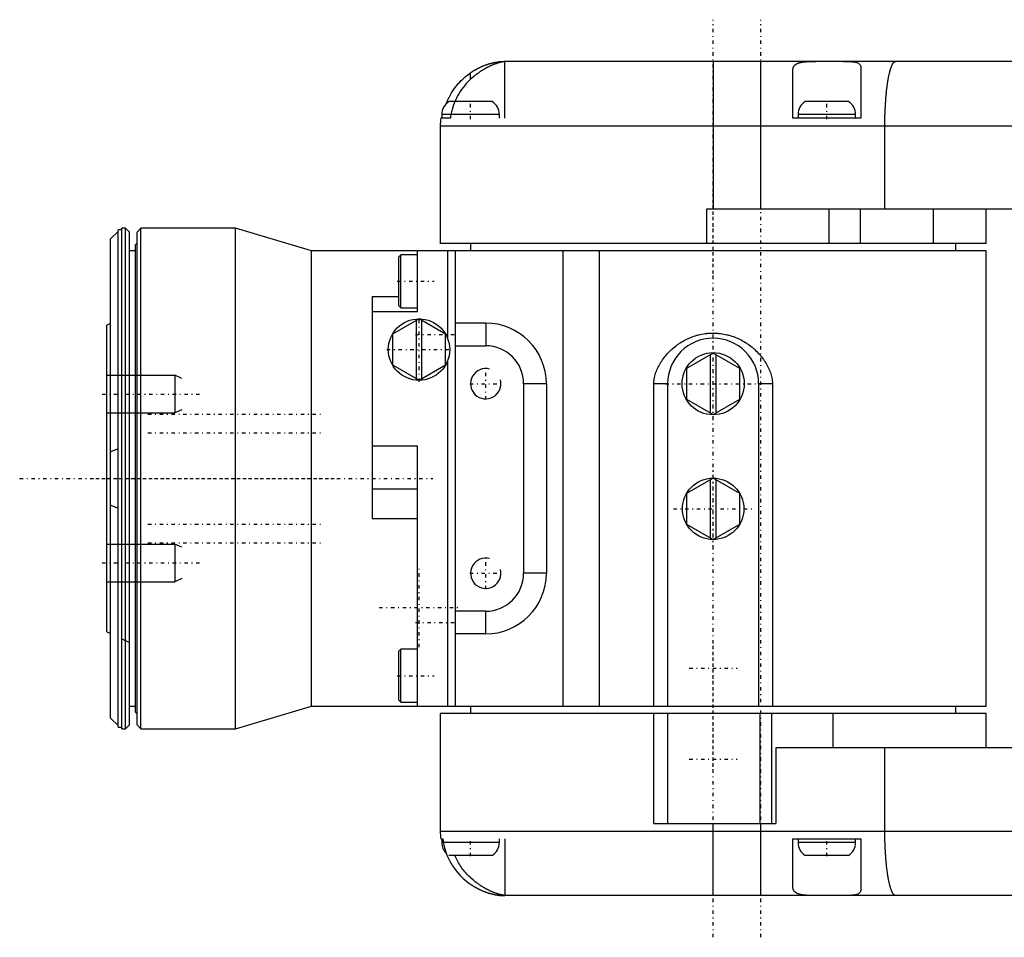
# Model space of a CAD drawing. Extents: x -584 to 223, y -128 to 128.
# Tile 1 of 9: x -584 to -455, y -60 to 61. Entities that reach past the tile are written whole.
import ezdxf

# ---------------------------------------------------------------- set-up
doc = ezdxf.new("R2010")
doc.units = 0
doc.linetypes.add('CENTER', pattern=[1.5, 0.45, -0.5, 0.05, -0.5])
for name, color, linetype in [('AM_0', 7, 'CONTINUOUS'), ('AM_10', 7, 'CONTINUOUS'), ('AM_7', 7, 'CENTER')]:
    doc.layers.add(name, color=color, linetype=linetype)

msp = doc.modelspace()

# ---------------------------------------------------------------- linework, layer by layer
at = {"layer": 'AM_0', "color": 7, "linetype": 'CONTINUOUS'}
for p, q in [((-520.5, 47.5), (-520.5, 55)), ((-406.59, 55), (-520.5, 55)), ((-493, 55), (-493, 35.5)), ((-486.7, 35.5), (-486.7, 55)), ((-525, 52.64), (-525, 53.5)), ((-482.5, 47.5), (-482.5, 53.76)), ((-473.5, 54.17), (-473.5, 47.5)), ((-522.15, 49.7), (-527.85, 49.7)), ((-475.15, 49.7), (-480.85, 49.7)), ((-527.66, 47.5), (-528.94, 47.5)), ((-528.8, 48), (-528.8, 47.5)), ((-521.2, 48), (-528.8, 48)), ((-521.2, 47.5), (-521.2, 48)), ((-473.5, 47.5), (-482.5, 47.5)), ((-481.8, 48), (-481.8, 47.5)), ((-474.2, 48), (-481.8, 48)), ((-474.2, 47.5), (-474.2, 48)), ((-529, 46.5), (-529, 31)), ((-529, 46.5), (-408.21, 46.5)), ((-470.35, 35.5), (-470.35, 46.5)), ((-493.89, 35.5), (-493.89, 31)), ((-404.08, 35.5), (-493.89, 35.5)), ((-477.71, 31), (-477.71, 35.5)), ((-473.56, 31), (-473.56, 35.5)), ((-463.98, 35.5), (-463.98, 31)), ((-457, 31), (-457, 35.5)), ((-571.5, 32.57), (-572.5, 31.6)), ((-571, 32.8), (-571.5, 32.8)), ((-571.5, -32.8), (-571.5, 32.8)), ((-570.5, 33), (-571, 33)), ((-571, -33), (-571, 33)), ((-570, 32.5), (-570.5, 33)), ((-570.5, -33), (-570.5, 33)), ((-570, -32.5), (-570, 32.5)), ((-568.5, 33), (-569, 32.5)), ((-569, -32.5), (-569, 32.5)), ((-556, 33), (-568.5, 33)), ((-568.5, -33), (-568.5, 33)), ((-546, 30), (-556, 33)), ((-556, -33), (-556, 33)), ((-572.5, -31.6), (-572.5, 31.6)), ((-569.2, 30), (-570, 30)), ((-569, 31), (-569.2, 30.8)), ((-569.2, -30.8), (-569.2, 30.8)), ((-457, 30), (-546, 30)), ((-546, -30), (-546, 30)), ((-532, 22.04), (-532, 30)), ((-457, 31), (-529, 31)), ((-528, 18.4), (-528, 30)), ((-527, -30), (-527, 30)), ((-525, 31), (-525, 30)), ((-512.8, -30), (-512.8, 30)), ((-508.01, -30), (-508.01, 30)), ((-461, 30), (-461, 31)), ((-457, -30), (-457, 30)), ((-534.2, 29.5), (-534.45, 29.25)), ((-534.45, 22.75), (-534.45, 29.25)), ((-532, 29.5), (-534.2, 29.5)), ((-534.2, 22.5), (-534.2, 29.5)), ((-538, 24), (-534.45, 24)), ((-538, 24), (-538, -5.29)), ((-534.45, 22.75), (-534.2, 22.5)), ((-534.2, 22.5), (-532, 22.5)), ((-538, 22.04), (-532, 22.04)), ((-531.8, 21.04), (-535.3, 19.02)), ((-532.15, 13.16), (-532.15, 20.84)), ((-528.3, 19.02), (-531.8, 21.04)), ((-531.45, 20.84), (-531.45, 13.16)), ((-572.5, 20.44), (-573, 20.2)), ((-573, -20.2), (-573, 20.2)), ((-523, 20.5), (-527, 20.5)), ((-523, 20.5), (-523, 17.5)), ((-535.3, 19.02), (-535.3, 14.98)), ((-528.3, 14.98), (-528.3, 19.02)), ((-527, 17.5), (-523, 17.5)), ((-528, -30), (-528, 15.6)), ((-493, 16.54), (-496.5, 14.52)), ((-493.35, 8.66), (-493.35, 16.34)), ((-489.5, 14.52), (-493, 16.54)), ((-492.65, 16.34), (-492.65, 8.66)), ((-535.3, 14.98), (-531.8, 12.96)), ((-531.8, 12.96), (-528.3, 14.98)), ((-496.5, 14.52), (-496.5, 10.48)), ((-489.5, 10.48), (-489.5, 14.52)), ((-518, 12.5), (-518, -12.5)), ((-515, 12.5), (-518, 12.5)), ((-515, 12.5), (-515, -12.5)), ((-500.83, -30), (-500.83, 12.5)), ((-499, 12.5), (-500.83, 12.5)), ((-499, 12.5), (-499, -30)), ((-487, 12.5), (-487, -30)), ((-485.17, 12.5), (-487, 12.5)), ((-485.17, 12.5), (-485.17, -30)), ((-496.5, 10.48), (-493, 8.46)), ((-493, 8.46), (-489.5, 10.48)), ((-573, 8.64), (-572.99, 8.64)), ((-538, 4.29), (-532, 4.29)), ((-532, -30), (-532, 4.29)), ((-493, 0.04), (-496.5, -1.98)), ((-489.5, -1.98), (-493, 0.04)), ((-493.35, -7.84), (-493.35, -0.16)), ((-492.65, -0.16), (-492.65, -7.84)), ((-538, -1.35), (-532, -1.35)), ((-496.5, -1.98), (-496.5, -6.02)), ((-489.5, -6.02), (-489.5, -1.98)), ((-538, -5.29), (-532, -5.29)), ((-496.5, -6.02), (-493, -8.04)), ((-493, -8.04), (-489.5, -6.02)), ((-572.99, -8.64), (-573, -8.64)), ((-515, -12.5), (-518, -12.5)), ((-523, -17.5), (-527, -17.5)), ((-523, -20.5), (-523, -17.5)), ((-573, -20.2), (-572.5, -20.44)), ((-523, -20.5), (-527, -20.5)), ((-571, -21.15), (-570, -21.62)), ((-534.2, -22.5), (-534.45, -22.75)), ((-534.45, -29.25), (-534.45, -22.75)), ((-532, -22.5), (-534.2, -22.5)), ((-534.2, -29.5), (-534.2, -22.5)), ((-534.45, -29.25), (-534.2, -29.5)), ((-534.2, -29.5), (-532, -29.5)), ((-570, -30), (-569.2, -30)), ((-569.2, -30.8), (-569, -31)), ((-556, -33), (-546, -30)), ((-546, -30), (-457, -30)), ((-529, -31), (-529, -46.5)), ((-457, -31), (-529, -31)), ((-525, -30), (-525, -31)), ((-500.83, -45.5), (-500.83, -31)), ((-499, -31), (-499, -45.5)), ((-486.83, -31), (-486.83, -45.5)), ((-485.31, -31), (-485.31, -45.5)), ((-477.22, -31), (-477.22, -35.5)), ((-461, -31), (-461, -30)), ((-457, -35.5), (-457, -31)), ((-572.5, -31.6), (-571.5, -32.57)), ((-571.5, -32.8), (-571, -32.8)), ((-571, -33), (-570.5, -33)), ((-570.5, -33), (-570, -32.5)), ((-569, -32.5), (-568.5, -33)), ((-568.5, -33), (-556, -33)), ((-404, -35.5), (-484.73, -35.5)), ((-484.73, -35.5), (-484.73, -45.5)), ((-470.35, -46.5), (-470.35, -35.5)), ((-529, -46.5), (-408.21, -46.5)), ((-500.83, -45.5), (-484.73, -45.5)), ((-493, -55), (-493, -45.5)), ((-486.7, -55), (-486.7, -45.5)), ((-528.94, -47.5), (-528.66, -47.5)), ((-528.8, -47.5), (-528.8, -48)), ((-521.2, -48), (-528.8, -48)), ((-521.2, -48), (-521.2, -47.5)), ((-520.5, -47.5), (-520.5, -55)), ((-482.5, -53.76), (-482.5, -47.5)), ((-482.5, -47.5), (-473.5, -47.5)), ((-481.8, -47.5), (-481.8, -48)), ((-474.2, -48), (-481.8, -48)), ((-474.2, -48), (-474.2, -47.5)), ((-473.5, -47.5), (-473.5, -54.17)), ((-522.15, -49.7), (-527.85, -49.7)), ((-475.15, -49.7), (-480.85, -49.7)), ((-406.59, -55), (-520.5, -55))]:
    msp.add_line(p, q, dxfattribs=at)
for points in [[(-525, 53.5, 0), (-524.97, 53.52, 0), (-524.91, 53.56, 0), (-524.86, 53.6, 0), (-524.83, 53.62, 0), (-524.8, 53.64, 0), (-524.74, 53.67, 0), (-524.69, 53.71, 0), (-524.63, 53.75, 0), (-524.57, 53.78, 0), (-524.51, 53.82, 0), (-524.48, 53.83, 0), (-524.45, 53.85, 0), (-524.39, 53.89, 0), (-524.33, 53.92, 0), (-524.27, 53.95, 0), (-524.22, 53.98, 0), (-524.16, 54.02, 0), (-524.13, 54.03, 0), (-524.1, 54.05, 0), (-524.04, 54.08, 0), (-523.98, 54.11, 0), (-523.95, 54.13, 0), (-523.92, 54.14, 0), (-523.86, 54.17, 0), (-523.8, 54.2, 0), (-523.77, 54.21, 0), (-523.74, 54.23, 0), (-523.68, 54.26, 0), (-523.62, 54.28, 0), (-523.56, 54.31, 0), (-523.5, 54.34, 0), (-523.44, 54.36, 0), (-523.41, 54.37, 0), (-523.38, 54.39, 0), (-523.32, 54.41, 0), (-523.26, 54.44, 0), (-523.2, 54.46, 0), (-523.15, 54.48, 0), (-523.09, 54.5, 0), (-523.06, 54.51, 0), (-523.03, 54.53, 0), (-522.97, 54.55, 0), (-522.91, 54.57, 0), (-522.86, 54.59, 0), (-522.8, 54.61, 0), (-522.74, 54.63, 0), (-522.71, 54.64, 0), (-522.68, 54.64, 0), (-522.63, 54.66, 0), (-522.57, 54.68, 0), (-522.52, 54.7, 0), (-522.46, 54.71, 0), (-522.41, 54.73, 0), (-522.38, 54.73, 0), (-522.35, 54.74, 0), (-522.3, 54.76, 0), (-522.25, 54.77, 0), (-522.2, 54.78, 0), (-522.14, 54.8, 0), (-522.09, 54.81, 0), (-522.07, 54.81, 0), (-522.04, 54.82, 0), (-521.99, 54.83, 0), (-521.94, 54.84, 0), (-521.92, 54.85, 0), (-521.89, 54.85, 0), (-521.84, 54.86, 0), (-521.8, 54.87, 0), (-521.77, 54.88, 0), (-521.75, 54.88, 0), (-521.7, 54.89, 0), (-521.66, 54.9, 0), (-521.61, 54.91, 0), (-521.57, 54.91, 0), (-521.52, 54.92, 0), (-521.5, 54.92, 0), (-521.48, 54.93, 0), (-521.44, 54.93, 0), (-521.4, 54.94, 0), (-521.36, 54.94, 0), (-521.32, 54.95, 0), (-521.28, 54.95, 0), (-521.26, 54.96, 0), (-521.24, 54.96, 0), (-521.21, 54.96, 0), (-521.17, 54.97, 0), (-521.14, 54.97, 0), (-521.1, 54.97, 0), (-521.07, 54.97, 0), (-521.05, 54.98, 0), (-521.03, 54.98, 0), (-521, 54.98, 0), (-520.97, 54.98, 0), (-520.94, 54.98, 0), (-520.91, 54.99, 0), (-520.89, 54.99, 0), (-520.87, 54.99, 0), (-520.86, 54.99, 0), (-520.83, 54.99, 0), (-520.81, 54.99, 0), (-520.78, 54.99, 0), (-520.76, 54.99, 0), (-520.74, 55, 0), (-520.73, 55, 0), (-520.72, 55, 0), (-520.7, 55, 0), (-520.68, 55, 0), (-520.67, 55, 0), (-520.66, 55, 0), (-520.64, 55, 0), (-520.62, 55, 0), (-520.62, 55, 0), (-520.61, 55, 0), (-520.59, 55, 0), (-520.58, 55, 0), (-520.57, 55, 0), (-520.56, 55, 0), (-520.55, 55, 0), (-520.54, 55, 0), (-520.54, 55, 0), (-520.53, 55, 0), (-520.52, 55, 0), (-520.52, 55, 0), (-520.51, 55, 0), (-520.51, 55, 0), (-520.5, 55, 0), (-520.5, 55, 0), (-520.5, 55, 0), (-520.5, 55, 0), (-520.5, 55, 0)], [(-520.5, 54.99, 0), (-520.5, 54.99, 0), (-520.5, 54.99, 0), (-520.5, 54.99, 0), (-520.51, 54.99, 0), (-520.51, 54.99, 0), (-520.51, 54.98, 0), (-520.52, 54.98, 0), (-520.52, 54.98, 0), (-520.53, 54.98, 0), (-520.54, 54.98, 0), (-520.55, 54.98, 0), (-520.55, 54.98, 0), (-520.56, 54.97, 0), (-520.57, 54.97, 0), (-520.59, 54.97, 0), (-520.6, 54.97, 0), (-520.62, 54.97, 0), (-520.63, 54.96, 0), (-520.63, 54.96, 0), (-520.65, 54.96, 0), (-520.67, 54.96, 0), (-520.68, 54.95, 0), (-520.69, 54.95, 0), (-520.71, 54.95, 0), (-520.73, 54.94, 0), (-520.74, 54.94, 0), (-520.76, 54.94, 0), (-520.78, 54.94, 0), (-520.8, 54.93, 0), (-520.83, 54.93, 0), (-520.86, 54.92, 0), (-520.89, 54.91, 0), (-520.9, 54.91, 0), (-520.91, 54.91, 0), (-520.94, 54.9, 0), (-520.98, 54.89, 0), (-521.01, 54.89, 0), (-521.04, 54.88, 0), (-521.07, 54.87, 0), (-521.09, 54.87, 0), (-521.11, 54.86, 0), (-521.15, 54.85, 0), (-521.18, 54.84, 0), (-521.22, 54.83, 0), (-521.26, 54.82, 0), (-521.3, 54.81, 0), (-521.32, 54.8, 0), (-521.34, 54.8, 0), (-521.38, 54.79, 0), (-521.42, 54.77, 0), (-521.46, 54.76, 0), (-521.51, 54.75, 0), (-521.55, 54.73, 0), (-521.57, 54.72, 0), (-521.59, 54.72, 0), (-521.64, 54.7, 0), (-521.69, 54.69, 0), (-521.73, 54.67, 0), (-521.78, 54.65, 0), (-521.83, 54.63, 0), (-521.85, 54.62, 0), (-521.88, 54.62, 0), (-521.93, 54.6, 0), (-521.98, 54.58, 0), (-522, 54.57, 0), (-522.03, 54.56, 0), (-522.08, 54.53, 0), (-522.13, 54.51, 0), (-522.16, 54.5, 0), (-522.18, 54.49, 0), (-522.23, 54.47, 0), (-522.29, 54.44, 0), (-522.34, 54.42, 0), (-522.4, 54.4, 0), (-522.45, 54.37, 0), (-522.48, 54.36, 0), (-522.5, 54.34, 0), (-522.56, 54.32, 0), (-522.61, 54.29, 0), (-522.67, 54.26, 0), (-522.73, 54.23, 0), (-522.78, 54.21, 0), (-522.81, 54.19, 0), (-522.84, 54.18, 0), (-522.9, 54.15, 0), (-522.95, 54.11, 0), (-523.01, 54.08, 0), (-523.07, 54.05, 0), (-523.12, 54.02, 0), (-523.15, 54, 0), (-523.18, 53.99, 0), (-523.24, 53.95, 0), (-523.3, 53.92, 0), (-523.35, 53.88, 0), (-523.41, 53.85, 0), (-523.47, 53.81, 0), (-523.5, 53.79, 0), (-523.53, 53.77, 0), (-523.58, 53.74, 0), (-523.64, 53.7, 0), (-523.7, 53.66, 0), (-523.76, 53.62, 0), (-523.81, 53.58, 0), (-523.84, 53.56, 0), (-523.87, 53.54, 0), (-523.93, 53.5, 0), (-523.98, 53.46, 0), (-524.01, 53.44, 0), (-524.04, 53.42, 0), (-524.1, 53.38, 0), (-524.15, 53.34, 0), (-524.18, 53.32, 0), (-524.21, 53.3, 0), (-524.27, 53.25, 0), (-524.32, 53.21, 0), (-524.38, 53.17, 0), (-524.43, 53.12, 0), (-524.49, 53.08, 0), (-524.52, 53.06, 0), (-524.54, 53.03, 0), (-524.6, 52.99, 0), (-524.65, 52.94, 0), (-524.84, 52.78, 0), (-525, 52.64, 0)], [(-482.5, 53.76, 0), (-482.5, 53.85, 0), (-482.48, 54, 0), (-482.46, 54.09, 0), (-482.45, 54.11, 0), (-482.45, 54.14, 0), (-482.44, 54.15, 0), (-482.44, 54.16, 0), (-482.43, 54.18, 0), (-482.42, 54.21, 0), (-482.42, 54.22, 0), (-482.41, 54.23, 0), (-482.4, 54.25, 0), (-482.39, 54.27, 0), (-482.39, 54.28, 0), (-482.38, 54.29, 0), (-482.37, 54.32, 0), (-482.36, 54.34, 0), (-482.35, 54.36, 0), (-482.33, 54.38, 0), (-482.32, 54.4, 0), (-482.31, 54.41, 0), (-482.31, 54.42, 0), (-482.29, 54.43, 0), (-482.27, 54.45, 0), (-482.26, 54.47, 0), (-482.24, 54.49, 0), (-482.22, 54.51, 0), (-482.22, 54.51, 0), (-482.21, 54.52, 0), (-482.19, 54.54, 0), (-482.17, 54.56, 0), (-482.15, 54.57, 0), (-482.13, 54.59, 0), (-482.11, 54.6, 0), (-482.1, 54.61, 0), (-482.09, 54.62, 0), (-482.07, 54.63, 0), (-482.04, 54.65, 0), (-482.02, 54.66, 0), (-482, 54.68, 0), (-481.97, 54.69, 0), (-481.96, 54.7, 0), (-481.95, 54.7, 0), (-481.92, 54.71, 0), (-481.9, 54.73, 0), (-481.87, 54.74, 0), (-481.84, 54.75, 0), (-481.82, 54.76, 0), (-481.8, 54.77, 0), (-481.79, 54.77, 0), (-481.76, 54.78, 0), (-481.73, 54.79, 0), (-481.71, 54.8, 0), (-481.7, 54.8, 0), (-481.67, 54.81, 0), (-481.64, 54.82, 0), (-481.62, 54.83, 0), (-481.61, 54.83, 0), (-481.58, 54.84, 0), (-481.54, 54.85, 0), (-481.51, 54.86, 0), (-481.48, 54.86, 0), (-481.44, 54.87, 0), (-481.43, 54.87, 0), (-481.41, 54.88, 0), (-481.37, 54.89, 0), (-481.34, 54.89, 0), (-481.3, 54.9, 0), (-481.27, 54.9, 0), (-481.23, 54.91, 0), (-481.21, 54.91, 0), (-481.19, 54.92, 0), (-481.15, 54.92, 0), (-481.12, 54.93, 0), (-481.08, 54.93, 0), (-481.04, 54.94, 0), (-481, 54.94, 0), (-480.98, 54.94, 0), (-480.96, 54.95, 0), (-480.92, 54.95, 0), (-480.88, 54.95, 0), (-480.83, 54.96, 0), (-480.79, 54.96, 0), (-480.75, 54.96, 0), (-480.73, 54.97, 0), (-480.71, 54.97, 0), (-480.67, 54.97, 0), (-480.62, 54.97, 0), (-480.58, 54.98, 0), (-480.53, 54.98, 0), (-480.49, 54.98, 0), (-480.47, 54.98, 0), (-480.45, 54.98, 0), (-480.4, 54.98, 0), (-480.35, 54.99, 0), (-480.33, 54.99, 0), (-480.31, 54.99, 0), (-480.26, 54.99, 0), (-480.22, 54.99, 0), (-480.19, 54.99, 0), (-480.17, 54.99, 0), (-480.12, 54.99, 0), (-480.07, 54.99, 0), (-480.03, 55, 0), (-479.98, 55, 0), (-479.93, 55, 0), (-479.91, 55, 0), (-479.88, 55, 0), (-479.83, 55, 0), (-479.78, 55, 0), (-479.73, 55, 0), (-479.68, 55, 0), (-479.63, 55, 0), (-479.61, 55, 0), (-479.58, 55, 0), (-479.53, 55, 0), (-479.48, 55, 0), (-479.46, 55, 0)], [(-475.86, 55, 0), (-475.74, 55, 0), (-475.5, 55, 0), (-475.28, 54.99, 0), (-475.17, 54.99, 0), (-475.07, 54.99, 0), (-474.86, 54.98, 0), (-474.67, 54.96, 0), (-474.49, 54.94, 0), (-474.33, 54.92, 0), (-474.18, 54.89, 0), (-474.11, 54.87, 0), (-474.04, 54.85, 0), (-473.92, 54.8, 0), (-473.81, 54.74, 0), (-473.72, 54.68, 0), (-473.65, 54.61, 0), (-473.59, 54.53, 0), (-473.56, 54.48, 0), (-473.54, 54.44, 0), (-473.52, 54.34, 0), (-473.5, 54.23, 0), (-473.5, 54.17, 0)], [(-470.35, 46.5, 0), (-470.35, 46.56, 0), (-470.35, 46.69, 0), (-470.35, 46.81, 0), (-470.35, 46.87, 0), (-470.35, 46.93, 0), (-470.34, 47.06, 0), (-470.34, 47.18, 0), (-470.34, 47.3, 0), (-470.34, 47.43, 0), (-470.34, 47.55, 0), (-470.34, 47.61, 0), (-470.33, 47.67, 0), (-470.33, 47.79, 0), (-470.33, 47.92, 0), (-470.32, 48.04, 0), (-470.32, 48.16, 0), (-470.32, 48.28, 0), (-470.31, 48.34, 0), (-470.31, 48.4, 0), (-470.31, 48.52, 0), (-470.3, 48.64, 0), (-470.3, 48.7, 0), (-470.3, 48.76, 0), (-470.29, 48.88, 0), (-470.28, 49, 0), (-470.28, 49.05, 0), (-470.28, 49.11, 0), (-470.27, 49.23, 0), (-470.27, 49.35, 0), (-470.26, 49.46, 0), (-470.25, 49.58, 0), (-470.24, 49.7, 0), (-470.24, 49.75, 0), (-470.24, 49.81, 0), (-470.23, 49.92, 0), (-470.22, 50.04, 0), (-470.21, 50.15, 0), (-470.2, 50.26, 0), (-470.19, 50.37, 0), (-470.19, 50.43, 0), (-470.18, 50.48, 0), (-470.17, 50.59, 0), (-470.16, 50.7, 0), (-470.15, 50.8, 0), (-470.14, 50.91, 0), (-470.13, 51.01, 0), (-470.12, 51.07, 0), (-470.12, 51.12, 0), (-470.11, 51.22, 0), (-470.1, 51.32, 0), (-470.08, 51.43, 0), (-470.07, 51.53, 0), (-470.06, 51.62, 0), (-470.05, 51.67, 0), (-470.05, 51.72, 0), (-470.03, 51.82, 0), (-470.02, 51.91, 0), (-470.01, 52.01, 0), (-469.99, 52.1, 0), (-469.98, 52.2, 0), (-469.97, 52.24, 0), (-469.97, 52.29, 0), (-469.95, 52.38, 0), (-469.94, 52.47, 0), (-469.93, 52.51, 0), (-469.92, 52.55, 0), (-469.91, 52.64, 0), (-469.89, 52.72, 0), (-469.88, 52.77, 0), (-469.88, 52.81, 0), (-469.86, 52.89, 0), (-469.85, 52.97, 0), (-469.83, 53.05, 0), (-469.81, 53.13, 0), (-469.8, 53.21, 0), (-469.79, 53.24, 0), (-469.78, 53.28, 0), (-469.76, 53.35, 0), (-469.75, 53.43, 0), (-469.73, 53.5, 0), (-469.71, 53.57, 0), (-469.7, 53.63, 0), (-469.69, 53.67, 0), (-469.68, 53.7, 0), (-469.66, 53.77, 0), (-469.64, 53.83, 0), (-469.62, 53.89, 0), (-469.61, 53.95, 0), (-469.59, 54.01, 0), (-469.58, 54.04, 0), (-469.57, 54.07, 0), (-469.55, 54.12, 0), (-469.53, 54.18, 0), (-469.51, 54.23, 0), (-469.49, 54.28, 0), (-469.48, 54.33, 0), (-469.47, 54.35, 0), (-469.46, 54.38, 0), (-469.44, 54.42, 0), (-469.42, 54.47, 0), (-469.4, 54.51, 0), (-469.38, 54.55, 0), (-469.36, 54.59, 0), (-469.35, 54.61, 0), (-469.34, 54.62, 0), (-469.32, 54.66, 0), (-469.3, 54.69, 0), (-469.29, 54.71, 0), (-469.28, 54.73, 0), (-469.26, 54.76, 0), (-469.24, 54.78, 0), (-469.23, 54.8, 0), (-469.22, 54.81, 0), (-469.2, 54.84, 0), (-469.18, 54.86, 0), (-469.16, 54.88, 0), (-469.14, 54.9, 0), (-469.12, 54.92, 0), (-469.11, 54.93, 0), (-469.1, 54.93, 0), (-469.08, 54.95, 0), (-469.05, 54.96, 0), (-469.03, 54.97, 0), (-469.01, 54.98, 0), (-468.99, 54.99, 0), (-468.98, 54.99, 0), (-468.97, 54.99, 0), (-468.95, 55, 0), (-468.93, 55, 0), (-468.92, 55, 0)], [(-528.19, 49.44, 0), (-528.14, 49.57, 0), (-528.03, 49.83, 0), (-527.92, 50.09, 0), (-527.85, 50.22, 0), (-527.79, 50.35, 0), (-527.65, 50.61, 0), (-527.5, 50.87, 0), (-527.34, 51.12, 0), (-527.17, 51.37, 0), (-527, 51.61, 0), (-526.9, 51.73, 0), (-526.81, 51.84, 0), (-526.62, 52.07, 0), (-526.43, 52.28, 0), (-526.23, 52.48, 0), (-526.03, 52.68, 0), (-525.82, 52.87, 0), (-525.71, 52.96, 0), (-525.6, 53.06, 0), (-525.36, 53.24, 0), (-525.12, 53.42, 0), (-525, 53.5, 0)], [(-525, 52.64, 0), (-525.12, 52.53, 0), (-525.34, 52.31, 0), (-525.56, 52.08, 0), (-525.67, 51.95, 0), (-525.77, 51.83, 0), (-525.98, 51.57, 0), (-526.18, 51.3, 0), (-526.37, 51.02, 0), (-526.55, 50.74, 0), (-526.72, 50.45, 0), (-526.79, 50.3, 0), (-526.87, 50.16, 0), (-527, 49.87, 0), (-527.12, 49.58, 0), (-527.24, 49.28, 0), (-527.34, 48.97, 0), (-527.44, 48.65, 0), (-527.48, 48.49, 0), (-527.52, 48.33, 0), (-527.59, 48, 0), (-527.64, 47.67, 0), (-527.66, 47.5, 0)], [(-500.83, 12.5, 0), (-500.83, 12.59, 0), (-500.82, 12.77, 0), (-500.8, 12.95, 0), (-500.79, 13.04, 0), (-500.77, 13.13, 0), (-500.74, 13.3, 0), (-500.7, 13.48, 0), (-500.65, 13.65, 0), (-500.6, 13.83, 0), (-500.54, 14, 0), (-500.51, 14.09, 0), (-500.48, 14.17, 0), (-500.41, 14.34, 0), (-500.34, 14.5, 0), (-500.26, 14.66, 0), (-500.17, 14.83, 0), (-500.09, 14.99, 0), (-500.04, 15.07, 0), (-499.99, 15.16, 0), (-499.89, 15.32, 0), (-499.78, 15.49, 0), (-499.73, 15.57, 0), (-499.67, 15.66, 0), (-499.55, 15.82, 0), (-499.42, 15.99, 0), (-499.36, 16.07, 0), (-499.29, 16.15, 0), (-499.15, 16.31, 0), (-499.01, 16.48, 0), (-498.86, 16.64, 0), (-498.71, 16.79, 0), (-498.55, 16.95, 0), (-498.47, 17.02, 0), (-498.39, 17.09, 0), (-498.22, 17.24, 0), (-498.05, 17.38, 0), (-497.88, 17.51, 0), (-497.7, 17.65, 0), (-497.52, 17.77, 0), (-497.43, 17.83, 0), (-497.34, 17.89, 0), (-497.15, 18.01, 0), (-496.96, 18.12, 0), (-496.76, 18.23, 0), (-496.57, 18.33, 0), (-496.37, 18.43, 0), (-496.27, 18.47, 0), (-496.17, 18.52, 0), (-495.96, 18.6, 0), (-495.76, 18.68, 0), (-495.55, 18.76, 0), (-495.34, 18.82, 0), (-495.13, 18.89, 0), (-495.02, 18.92, 0), (-494.91, 18.94, 0), (-494.7, 18.99, 0), (-494.48, 19.04, 0), (-494.26, 19.08, 0), (-494.04, 19.11, 0), (-493.82, 19.14, 0), (-493.71, 19.15, 0), (-493.6, 19.16, 0), (-493.38, 19.17, 0), (-493.16, 19.18, 0), (-493.04, 19.18, 0), (-492.93, 19.18, 0), (-492.71, 19.17, 0), (-492.49, 19.16, 0), (-492.38, 19.15, 0), (-492.27, 19.14, 0), (-492.05, 19.12, 0), (-491.83, 19.09, 0), (-491.61, 19.05, 0), (-491.39, 19.01, 0), (-491.18, 18.96, 0), (-491.07, 18.94, 0), (-490.96, 18.91, 0), (-490.75, 18.85, 0), (-490.54, 18.78, 0), (-490.33, 18.71, 0), (-490.12, 18.64, 0), (-489.92, 18.55, 0), (-489.81, 18.51, 0), (-489.71, 18.46, 0), (-489.51, 18.37, 0), (-489.32, 18.27, 0), (-489.12, 18.17, 0), (-488.93, 18.06, 0), (-488.74, 17.94, 0), (-488.65, 17.88, 0), (-488.56, 17.82, 0), (-488.37, 17.7, 0), (-488.19, 17.57, 0), (-488.02, 17.43, 0), (-487.85, 17.3, 0), (-487.68, 17.15, 0), (-487.6, 17.08, 0), (-487.51, 17.01, 0), (-487.35, 16.85, 0), (-487.2, 16.7, 0), (-487.05, 16.54, 0), (-486.9, 16.38, 0), (-486.76, 16.21, 0), (-486.69, 16.12, 0), (-486.62, 16.04, 0), (-486.48, 15.87, 0), (-486.36, 15.69, 0), (-486.3, 15.61, 0), (-486.24, 15.52, 0), (-486.13, 15.34, 0), (-486.02, 15.17, 0), (-485.97, 15.08, 0), (-485.92, 14.99, 0), (-485.82, 14.82, 0), (-485.73, 14.65, 0), (-485.65, 14.47, 0), (-485.58, 14.3, 0), (-485.51, 14.13, 0), (-485.48, 14.05, 0), (-485.44, 13.97, 0), (-485.39, 13.8, 0), (-485.34, 13.63, 0), (-485.29, 13.46, 0), (-485.25, 13.29, 0), (-485.22, 13.11, 0), (-485.21, 13.03, 0), (-485.2, 12.94, 0), (-485.18, 12.76, 0), (-485.17, 12.59, 0), (-485.17, 12.5, 0)], [(-572.5, 3.52, 0), (-572.34, 3.6, 0), (-572, 3.74, 0), (-571.67, 3.85, 0), (-571.5, 3.89, 0)], [(-571.5, -3.89, 0), (-571.67, -3.85, 0), (-572, -3.74, 0), (-572.34, -3.6, 0), (-572.5, -3.52, 0)], [(-468.92, -55, 0), (-468.93, -55, 0), (-468.95, -55, 0), (-468.97, -54.99, 0), (-468.98, -54.99, 0), (-468.99, -54.99, 0), (-469.01, -54.98, 0), (-469.03, -54.97, 0), (-469.05, -54.96, 0), (-469.08, -54.95, 0), (-469.1, -54.93, 0), (-469.11, -54.93, 0), (-469.12, -54.92, 0), (-469.14, -54.9, 0), (-469.16, -54.88, 0), (-469.18, -54.86, 0), (-469.2, -54.84, 0), (-469.22, -54.81, 0), (-469.23, -54.8, 0), (-469.24, -54.78, 0), (-469.26, -54.76, 0), (-469.28, -54.73, 0), (-469.29, -54.71, 0), (-469.3, -54.69, 0), (-469.32, -54.66, 0), (-469.34, -54.62, 0), (-469.35, -54.61, 0), (-469.36, -54.59, 0), (-469.38, -54.55, 0), (-469.4, -54.51, 0), (-469.42, -54.47, 0), (-469.44, -54.42, 0), (-469.46, -54.38, 0), (-469.47, -54.35, 0), (-469.48, -54.33, 0), (-469.49, -54.28, 0), (-469.51, -54.23, 0), (-469.53, -54.18, 0), (-469.55, -54.12, 0), (-469.57, -54.07, 0), (-469.58, -54.04, 0), (-469.59, -54.01, 0), (-469.61, -53.95, 0), (-469.62, -53.89, 0), (-469.64, -53.83, 0), (-469.66, -53.77, 0), (-469.68, -53.7, 0), (-469.69, -53.67, 0), (-469.7, -53.63, 0), (-469.71, -53.57, 0), (-469.73, -53.5, 0), (-469.75, -53.43, 0), (-469.76, -53.35, 0), (-469.78, -53.28, 0), (-469.79, -53.24, 0), (-469.8, -53.21, 0), (-469.81, -53.13, 0), (-469.83, -53.05, 0), (-469.85, -52.97, 0), (-469.86, -52.89, 0), (-469.88, -52.81, 0), (-469.88, -52.77, 0), (-469.89, -52.72, 0), (-469.91, -52.64, 0), (-469.92, -52.55, 0), (-469.93, -52.51, 0), (-469.94, -52.47, 0), (-469.95, -52.38, 0), (-469.97, -52.29, 0), (-469.97, -52.24, 0), (-469.98, -52.2, 0), (-469.99, -52.1, 0), (-470.01, -52.01, 0), (-470.02, -51.91, 0), (-470.03, -51.82, 0), (-470.05, -51.72, 0), (-470.05, -51.67, 0), (-470.06, -51.62, 0), (-470.07, -51.53, 0), (-470.08, -51.43, 0), (-470.1, -51.32, 0), (-470.11, -51.22, 0), (-470.12, -51.12, 0), (-470.12, -51.07, 0), (-470.13, -51.01, 0), (-470.14, -50.91, 0), (-470.15, -50.8, 0), (-470.16, -50.7, 0), (-470.17, -50.59, 0), (-470.18, -50.48, 0), (-470.19, -50.43, 0), (-470.19, -50.37, 0), (-470.2, -50.26, 0), (-470.21, -50.15, 0), (-470.22, -50.04, 0), (-470.23, -49.92, 0), (-470.24, -49.81, 0), (-470.24, -49.75, 0), (-470.24, -49.7, 0), (-470.25, -49.58, 0), (-470.26, -49.46, 0), (-470.27, -49.35, 0), (-470.27, -49.23, 0), (-470.28, -49.11, 0), (-470.28, -49.05, 0), (-470.28, -49, 0), (-470.29, -48.88, 0), (-470.3, -48.76, 0), (-470.3, -48.7, 0), (-470.3, -48.64, 0), (-470.31, -48.52, 0), (-470.31, -48.4, 0), (-470.31, -48.34, 0), (-470.32, -48.28, 0), (-470.32, -48.16, 0), (-470.32, -48.04, 0), (-470.33, -47.92, 0), (-470.33, -47.79, 0), (-470.33, -47.67, 0), (-470.34, -47.61, 0), (-470.34, -47.55, 0), (-470.34, -47.43, 0), (-470.34, -47.3, 0), (-470.34, -47.18, 0), (-470.34, -47.06, 0), (-470.35, -46.93, 0), (-470.35, -46.87, 0), (-470.35, -46.81, 0), (-470.35, -46.69, 0), (-470.35, -46.56, 0), (-470.35, -46.5, 0)], [(-528.66, -47.5, 0), (-528.63, -47.7, 0), (-528.56, -48.11, 0), (-528.47, -48.51, 0), (-528.42, -48.71, 0), (-528.37, -48.91, 0), (-528.24, -49.29, 0), (-528.11, -49.66, 0), (-527.95, -50.01, 0), (-527.78, -50.37, 0), (-527.59, -50.72, 0), (-527.48, -50.9, 0), (-527.37, -51.07, 0), (-527.14, -51.42, 0), (-526.89, -51.74, 0), (-526.63, -52.05, 0), (-526.37, -52.35, 0), (-526.1, -52.62, 0), (-525.96, -52.75, 0), (-525.81, -52.88, 0), (-525.5, -53.14, 0), (-525.17, -53.39, 0), (-525, -53.5, 0)], [(-525, -52.64, 0), (-525.07, -52.57, 0), (-525.21, -52.44, 0), (-525.35, -52.3, 0), (-525.41, -52.23, 0), (-525.48, -52.16, 0), (-525.62, -52.01, 0), (-525.75, -51.86, 0), (-525.88, -51.7, 0), (-526.01, -51.54, 0), (-526.13, -51.37, 0), (-526.19, -51.29, 0), (-526.25, -51.2, 0), (-526.37, -51.03, 0), (-526.48, -50.86, 0), (-526.58, -50.68, 0), (-526.69, -50.5, 0), (-526.78, -50.32, 0), (-526.83, -50.23, 0), (-526.87, -50.14, 0), (-526.96, -49.96, 0), (-527.04, -49.79, 0), (-527.08, -49.7, 0)], [(-520.5, -54.99, 0), (-520.5, -54.99, 0), (-520.5, -54.99, 0), (-520.5, -54.99, 0), (-520.51, -54.99, 0), (-520.51, -54.99, 0), (-520.51, -54.98, 0), (-520.52, -54.98, 0), (-520.52, -54.98, 0), (-520.53, -54.98, 0), (-520.54, -54.98, 0), (-520.55, -54.98, 0), (-520.55, -54.98, 0), (-520.56, -54.97, 0), (-520.57, -54.97, 0), (-520.59, -54.97, 0), (-520.6, -54.97, 0), (-520.62, -54.97, 0), (-520.63, -54.96, 0), (-520.63, -54.96, 0), (-520.65, -54.96, 0), (-520.67, -54.96, 0), (-520.68, -54.95, 0), (-520.69, -54.95, 0), (-520.71, -54.95, 0), (-520.73, -54.94, 0), (-520.74, -54.94, 0), (-520.76, -54.94, 0), (-520.78, -54.94, 0), (-520.8, -54.93, 0), (-520.83, -54.93, 0), (-520.86, -54.92, 0), (-520.89, -54.91, 0), (-520.9, -54.91, 0), (-520.91, -54.91, 0), (-520.94, -54.9, 0), (-520.98, -54.89, 0), (-521.01, -54.89, 0), (-521.04, -54.88, 0), (-521.07, -54.87, 0), (-521.09, -54.87, 0), (-521.11, -54.86, 0), (-521.15, -54.85, 0), (-521.18, -54.84, 0), (-521.22, -54.83, 0), (-521.26, -54.82, 0), (-521.3, -54.81, 0), (-521.32, -54.8, 0), (-521.34, -54.8, 0), (-521.38, -54.79, 0), (-521.42, -54.77, 0), (-521.46, -54.76, 0), (-521.51, -54.75, 0), (-521.55, -54.73, 0), (-521.57, -54.72, 0), (-521.59, -54.72, 0), (-521.64, -54.7, 0), (-521.69, -54.69, 0), (-521.73, -54.67, 0), (-521.78, -54.65, 0), (-521.83, -54.63, 0), (-521.85, -54.62, 0), (-521.88, -54.62, 0), (-521.93, -54.6, 0), (-521.98, -54.58, 0), (-522, -54.57, 0), (-522.03, -54.56, 0), (-522.08, -54.53, 0), (-522.13, -54.51, 0), (-522.16, -54.5, 0), (-522.18, -54.49, 0), (-522.23, -54.47, 0), (-522.29, -54.44, 0), (-522.34, -54.42, 0), (-522.4, -54.4, 0), (-522.45, -54.37, 0), (-522.48, -54.36, 0), (-522.5, -54.34, 0), (-522.56, -54.32, 0), (-522.61, -54.29, 0), (-522.67, -54.26, 0), (-522.73, -54.23, 0), (-522.78, -54.21, 0), (-522.81, -54.19, 0), (-522.84, -54.18, 0), (-522.9, -54.15, 0), (-522.95, -54.11, 0), (-523.01, -54.08, 0), (-523.07, -54.05, 0), (-523.12, -54.02, 0), (-523.15, -54, 0), (-523.18, -53.99, 0), (-523.24, -53.95, 0), (-523.3, -53.92, 0), (-523.35, -53.88, 0), (-523.41, -53.85, 0), (-523.47, -53.81, 0), (-523.5, -53.79, 0), (-523.53, -53.77, 0), (-523.58, -53.74, 0), (-523.64, -53.7, 0), (-523.7, -53.66, 0), (-523.76, -53.62, 0), (-523.81, -53.58, 0), (-523.84, -53.56, 0), (-523.87, -53.54, 0), (-523.93, -53.5, 0), (-523.98, -53.46, 0), (-524.01, -53.44, 0), (-524.04, -53.42, 0), (-524.1, -53.38, 0), (-524.15, -53.34, 0), (-524.18, -53.32, 0), (-524.21, -53.3, 0), (-524.27, -53.25, 0), (-524.32, -53.21, 0), (-524.38, -53.17, 0), (-524.43, -53.12, 0), (-524.49, -53.08, 0), (-524.52, -53.06, 0), (-524.54, -53.03, 0), (-524.6, -52.99, 0), (-524.65, -52.94, 0), (-524.84, -52.78, 0), (-525, -52.64, 0)], [(-525, -53.5, 0), (-524.97, -53.52, 0), (-524.91, -53.56, 0), (-524.86, -53.6, 0), (-524.83, -53.62, 0), (-524.8, -53.64, 0), (-524.74, -53.67, 0), (-524.69, -53.71, 0), (-524.63, -53.75, 0), (-524.57, -53.78, 0), (-524.51, -53.82, 0), (-524.48, -53.83, 0), (-524.45, -53.85, 0), (-524.39, -53.89, 0), (-524.33, -53.92, 0), (-524.27, -53.95, 0), (-524.22, -53.98, 0), (-524.16, -54.02, 0), (-524.13, -54.03, 0), (-524.1, -54.05, 0), (-524.04, -54.08, 0), (-523.98, -54.11, 0), (-523.95, -54.13, 0), (-523.92, -54.14, 0), (-523.86, -54.17, 0), (-523.8, -54.2, 0), (-523.77, -54.21, 0), (-523.74, -54.23, 0), (-523.68, -54.26, 0), (-523.62, -54.28, 0), (-523.56, -54.31, 0), (-523.5, -54.34, 0), (-523.44, -54.36, 0), (-523.41, -54.37, 0), (-523.38, -54.39, 0), (-523.32, -54.41, 0), (-523.26, -54.44, 0), (-523.2, -54.46, 0), (-523.15, -54.48, 0), (-523.09, -54.5, 0), (-523.06, -54.51, 0), (-523.03, -54.53, 0), (-522.97, -54.55, 0), (-522.91, -54.57, 0), (-522.86, -54.59, 0), (-522.8, -54.61, 0), (-522.74, -54.63, 0), (-522.71, -54.64, 0), (-522.68, -54.64, 0), (-522.63, -54.66, 0), (-522.57, -54.68, 0), (-522.52, -54.7, 0), (-522.46, -54.71, 0), (-522.41, -54.73, 0), (-522.38, -54.73, 0), (-522.35, -54.74, 0), (-522.3, -54.76, 0), (-522.25, -54.77, 0), (-522.2, -54.78, 0), (-522.14, -54.8, 0), (-522.09, -54.81, 0), (-522.07, -54.81, 0), (-522.04, -54.82, 0), (-521.99, -54.83, 0), (-521.94, -54.84, 0), (-521.92, -54.85, 0), (-521.89, -54.85, 0), (-521.84, -54.86, 0), (-521.8, -54.87, 0), (-521.77, -54.88, 0), (-521.75, -54.88, 0), (-521.7, -54.89, 0), (-521.66, -54.9, 0), (-521.61, -54.91, 0), (-521.57, -54.91, 0), (-521.52, -54.92, 0), (-521.5, -54.92, 0), (-521.48, -54.93, 0), (-521.44, -54.93, 0), (-521.4, -54.94, 0), (-521.36, -54.94, 0), (-521.32, -54.95, 0), (-521.28, -54.95, 0), (-521.26, -54.96, 0), (-521.24, -54.96, 0), (-521.21, -54.96, 0), (-521.17, -54.97, 0), (-521.14, -54.97, 0), (-521.1, -54.97, 0), (-521.07, -54.97, 0), (-521.05, -54.98, 0), (-521.03, -54.98, 0), (-521, -54.98, 0), (-520.97, -54.98, 0), (-520.94, -54.98, 0), (-520.91, -54.99, 0), (-520.89, -54.99, 0), (-520.87, -54.99, 0), (-520.86, -54.99, 0), (-520.83, -54.99, 0), (-520.81, -54.99, 0), (-520.78, -54.99, 0), (-520.76, -54.99, 0), (-520.74, -55, 0), (-520.73, -55, 0), (-520.72, -55, 0), (-520.7, -55, 0), (-520.68, -55, 0), (-520.67, -55, 0), (-520.66, -55, 0), (-520.64, -55, 0), (-520.62, -55, 0), (-520.62, -55, 0), (-520.61, -55, 0), (-520.59, -55, 0), (-520.58, -55, 0), (-520.57, -55, 0), (-520.56, -55, 0), (-520.55, -55, 0), (-520.54, -55, 0), (-520.54, -55, 0), (-520.53, -55, 0), (-520.52, -55, 0), (-520.52, -55, 0), (-520.51, -55, 0), (-520.51, -55, 0), (-520.5, -55, 0), (-520.5, -55, 0), (-520.5, -55, 0), (-520.5, -55, 0), (-520.5, -55, 0)], [(-479.46, -55, 0), (-479.48, -55, 0), (-479.53, -55, 0), (-479.58, -55, 0), (-479.61, -55, 0), (-479.63, -55, 0), (-479.68, -55, 0), (-479.73, -55, 0), (-479.78, -55, 0), (-479.83, -55, 0), (-479.88, -55, 0), (-479.9, -55, 0), (-479.93, -55, 0), (-479.98, -55, 0), (-480.03, -55, 0), (-480.07, -54.99, 0), (-480.12, -54.99, 0), (-480.17, -54.99, 0), (-480.19, -54.99, 0), (-480.22, -54.99, 0), (-480.26, -54.99, 0), (-480.31, -54.99, 0), (-480.33, -54.99, 0), (-480.35, -54.99, 0), (-480.4, -54.98, 0), (-480.45, -54.98, 0), (-480.47, -54.98, 0), (-480.49, -54.98, 0), (-480.53, -54.98, 0), (-480.58, -54.98, 0), (-480.62, -54.97, 0), (-480.67, -54.97, 0), (-480.71, -54.97, 0), (-480.73, -54.97, 0), (-480.75, -54.96, 0), (-480.79, -54.96, 0), (-480.84, -54.96, 0), (-480.88, -54.95, 0), (-480.92, -54.95, 0), (-480.96, -54.95, 0), (-480.98, -54.94, 0), (-481, -54.94, 0), (-481.04, -54.94, 0), (-481.08, -54.93, 0), (-481.12, -54.93, 0), (-481.15, -54.92, 0), (-481.19, -54.92, 0), (-481.21, -54.91, 0), (-481.23, -54.91, 0), (-481.27, -54.9, 0), (-481.3, -54.9, 0), (-481.34, -54.89, 0), (-481.37, -54.89, 0), (-481.41, -54.88, 0), (-481.43, -54.87, 0), (-481.44, -54.87, 0), (-481.48, -54.86, 0), (-481.51, -54.86, 0), (-481.54, -54.85, 0), (-481.58, -54.84, 0), (-481.61, -54.83, 0), (-481.62, -54.83, 0), (-481.64, -54.82, 0), (-481.67, -54.81, 0), (-481.7, -54.8, 0), (-481.72, -54.8, 0), (-481.73, -54.79, 0), (-481.76, -54.78, 0), (-481.79, -54.77, 0), (-481.8, -54.77, 0), (-481.82, -54.76, 0), (-481.84, -54.75, 0), (-481.87, -54.74, 0), (-481.9, -54.73, 0), (-481.92, -54.71, 0), (-481.95, -54.7, 0), (-481.96, -54.69, 0), (-481.97, -54.69, 0), (-482, -54.68, 0), (-482.02, -54.66, 0), (-482.04, -54.65, 0), (-482.07, -54.63, 0), (-482.09, -54.62, 0), (-482.1, -54.61, 0), (-482.11, -54.6, 0), (-482.13, -54.59, 0), (-482.15, -54.57, 0), (-482.17, -54.56, 0), (-482.19, -54.54, 0), (-482.21, -54.52, 0), (-482.22, -54.51, 0), (-482.22, -54.51, 0), (-482.24, -54.49, 0), (-482.26, -54.47, 0), (-482.27, -54.45, 0), (-482.29, -54.43, 0), (-482.31, -54.42, 0), (-482.31, -54.41, 0), (-482.32, -54.4, 0), (-482.33, -54.38, 0), (-482.35, -54.36, 0), (-482.36, -54.34, 0), (-482.37, -54.32, 0), (-482.38, -54.29, 0), (-482.39, -54.28, 0), (-482.39, -54.27, 0), (-482.4, -54.25, 0), (-482.41, -54.23, 0), (-482.42, -54.22, 0), (-482.42, -54.21, 0), (-482.43, -54.18, 0), (-482.44, -54.16, 0), (-482.44, -54.15, 0), (-482.45, -54.14, 0), (-482.45, -54.11, 0), (-482.46, -54.09, 0), (-482.48, -54, 0), (-482.5, -53.85, 0), (-482.5, -53.76, 0)], [(-473.5, -54.17, 0), (-473.5, -54.23, 0), (-473.52, -54.34, 0), (-473.54, -54.44, 0), (-473.57, -54.48, 0), (-473.59, -54.53, 0), (-473.65, -54.61, 0), (-473.72, -54.68, 0), (-473.81, -54.75, 0), (-473.92, -54.8, 0), (-474.04, -54.85, 0), (-474.11, -54.87, 0), (-474.18, -54.89, 0), (-474.33, -54.92, 0), (-474.49, -54.94, 0), (-474.67, -54.96, 0), (-474.86, -54.98, 0), (-475.06, -54.99, 0), (-475.17, -54.99, 0), (-475.28, -54.99, 0), (-475.5, -55, 0), (-475.74, -55, 0), (-475.86, -55, 0)]]:
    msp.add_polyline3d(points, dxfattribs=at)
for centre, radius in [((-531.8, 17), 4.05), ((-493, 12.5), 4.1), ((-493, -4), 4.05)]:
    msp.add_circle(centre, radius, dxfattribs=at)
for centre, radius, start, end in [((-526.8, 48), 2, 121.7883, 180), ((-523.2, 48), 2, 0, 58.2117), ((-479.8, 48), 2, 121.7883, 180), ((-476.2, 48), 2, 0, 58.2117), ((-520.5, 46.5), 8.5, 173.2437, 180), ((-523, 12.5), 8, 0, 90), ((-493, 12.5), 6, 0, 180), ((-523, 12.5), 5, 0, 90), ((-523, -12.5), 5, 270, 0), ((-523, -12.5), 8, 270, 0), ((-520.5, -46.5), 8.5, 180, 186.7563), ((-526.8, -48), 2, 180, 226.0037), ((-523.2, -48), 2, 301.7883, 0), ((-479.8, -48), 2, 180, 238.2117), ((-476.2, -48), 2, 301.7883, 0)]:
    msp.add_arc(centre, radius, start, end, dxfattribs=at)
at = {"layer": 'AM_10', "color": 7, "linetype": 'CONTINUOUS'}
for p, q in [((-573, 13.64), (-564, 13.64)), ((-563.1, 13.2), (-564, 13.64)), ((-564, 13.64), (-564, 8.64)), ((-573, 8.64), (-564, 8.64)), ((-563.1, 9.07), (-564, 8.64)), ((-573, -8.64), (-564, -8.64)), ((-563.1, -9.07), (-564, -8.64)), ((-564, -8.64), (-564, -13.64)), ((-573, -13.64), (-564, -13.64)), ((-563.1, -13.2), (-564, -13.64))]:
    msp.add_line(p, q, dxfattribs=at)
for centre in [(-523, 12.5), (-523, -12.5)]:
    msp.add_arc(centre, 2, 75, 15, dxfattribs=at)
at = {"layer": 'AM_7', "color": 4, "linetype": 'CENTER'}
for p, q in [((-493, -60.5), (-493, 60.5)), ((-486.7, -60.5), (-486.7, 60.5)), ((-525, 47.39), (-525, 49.81)), ((-478, 47.39), (-478, 49.81)), ((-493, 27), (-493, 38)), ((-534.67, 26), (-529.78, 26)), ((-531.8, 12.75), (-531.8, 21.25)), ((-532.25, 19), (-526.75, 19)), ((-493, 6.2), (-493, 18.8)), ((-536.05, 17), (-527.55, 17)), ((-523, 10.4), (-523, 14.6)), ((-525.1, 12.5), (-520.9, 12.5)), ((-499.3, 12.5), (-486.7, 12.5)), ((-573.6, 11.14), (-560.41, 11.14)), ((-567.55, 8.5), (-544.45, 8.5)), ((-567.55, 6.01), (-544.45, 6.01)), ((-584.48, 0), (-529.98, 0)), ((-574.45, 0), (-542.55, 0)), ((-493, -9.25), (-493, 1.25)), ((-498.25, -4), (-487.75, -4)), ((-567.55, -6.01), (-544.45, -6.01)), ((-567.55, -8.5), (-544.45, -8.5)), ((-573.6, -11.14), (-560.41, -11.14)), ((-523, -14.6), (-523, -10.4)), ((-531.8, -22.25), (-531.8, -11.75)), ((-525.1, -12.5), (-520.9, -12.5)), ((-537.05, -17), (-526.55, -17)), ((-532.25, -19), (-526.75, -19)), ((-493, -38), (-493, -21.85)), ((-496.15, -25), (-489.85, -25)), ((-534.67, -26), (-529.78, -26)), ((-496.15, -37), (-489.85, -37)), ((-525, -49.81), (-525, -47.39)), ((-478, -49.81), (-478, -47.39))]:
    msp.add_line(p, q, dxfattribs=at)

doc.saveas('drawing.dxf')
